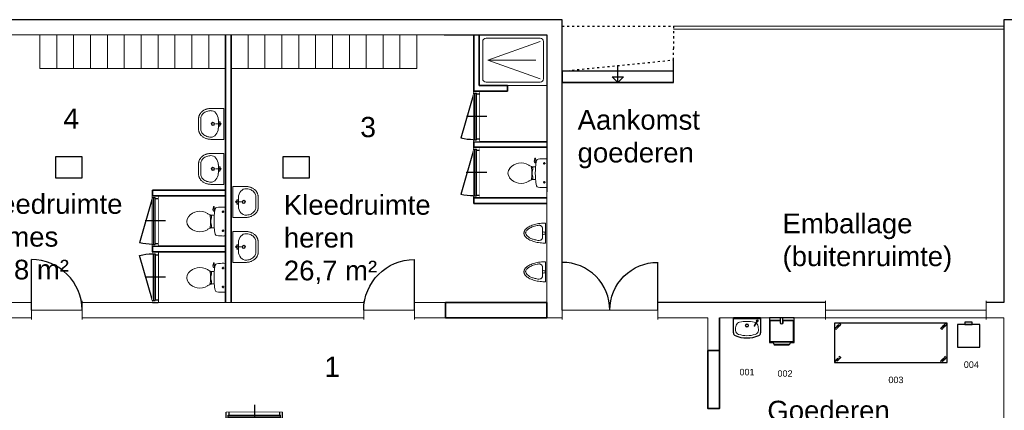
# Model space of a CAD drawing. Header units: millimetres. Extents: x 251300 to 581040, y -9130 to 111283.
# Tile 54 of 57: x 269806 to 287305, y 64532 to 71479. Entities that reach past the tile are written whole.
import ezdxf
from ezdxf.enums import TextEntityAlignment as Align

# ---------------------------------------------------------------- set-up
doc = ezdxf.new("R2010")
doc.units = ezdxf.units.MM
doc.set_wipeout_variables(frame=1)
doc.linetypes.add('ACAD_ISO03W100', pattern=[30, 12, -18])
doc.linetypes.add('HIDDEN', pattern=[9.525, 6.35, -3.175])
for name, color, linetype, lineweight in [('APPARAAT1', 2, 'Continuous', 25), ('APPARAAT2', 1, 'Continuous', 20), ('APPARAAT4', 30, 'HIDDEN', 18), ('BWK ALGEMEEN', 1, 'Continuous', 25), ('BWK MUREN', 3, 'Continuous', 35), ('POSITIENUMMER', 141, 'Continuous', 20), ('TEKST PS', 10, 'Continuous', 9), ('X-L21_C_buitenwanden', 7, 'Continuous', 30), ('X-L22_C_binnenwand', 7, 'Continuous', 13), ('X-L24_C_trappen hellingen', 1, 'Continuous', 5), ('X-L28_C_eiland bouwlaag', 7, 'Continuous', 30), ('X-L28_C_hoofddraagconstructie', 7, 'Continuous', 30), ('X-L32_C_binnenwandopeningen', 1, 'Continuous', 5), ('X-L74_C_sanitair', 1, 'Continuous', 5), ('X-T22_C_ruimtelabel', 7, 'Continuous', 5)]:
    doc.layers.add(name, color=color, linetype=linetype, lineweight=lineweight)
doc.styles.add('PS', font='arial.ttf')
doc.styles.get("Standard").update_dxf_attribs({"font": 'arial.ttf'})

# ---------------------------------------------------------------- blocks, each defined once
blk = doc.blocks.new('DVDVB_32_-S-_Raam')
at = {"linetype": 'Continuous', "lineweight": 13}
blk.add_wipeout([(0, 0.5), (1, 0.5), (1, -0.5), (0, -0.5)], dxfattribs=at)
at = {"color": 1, "linetype": 'ByBlock', "lineweight": -2}
for p, q in [((0, -0.5), (0, 0.5)), ((1, -0.5), (1, 0.5)), ((0, 0), (1, 0))]:
    blk.add_line(p, q, dxfattribs=at)
blk = doc.blocks.new('DVDVB_32_-S-_DubbelDeur')
at = {"linetype": 'Continuous', "lineweight": 13}
blk.add_wipeout([(0, -0.5), (1, -0.5), (1, 0.5), (0, 0.5)], dxfattribs=at)
at = {"color": 0, "linetype": 'ByBlock', "lineweight": -2}
for p, q in [((0, -0.5), (0, 0.5)), ((1, -0.5), (1, 0.5)), ((0, 0), (1, 0))]:
    blk.add_line(p, q, dxfattribs=at)
blk = doc.blocks.new('DVDVB_32_-S-_Deur')
at = {"linetype": 'Continuous', "lineweight": 13}
blk.add_wipeout([(0, -0.5), (1, -0.5), (1, 0.5), (0, 0.5)], dxfattribs=at)
at = {"color": 0, "linetype": 'ByBlock', "lineweight": -2}
for p, q in [((0, -0.5), (0, 0.5)), ((1, -0.5), (1, 0.5)), ((0, 0), (1, 0))]:
    blk.add_line(p, q, dxfattribs=at)
blk = doc.blocks.new('*U10')
at = {"layer": 'BWK ALGEMEEN'}
for p, q in [((0, 0), (1000, 0)), ((0, -100), (1000, -100)), ((965, -100), (63, -329))]:
    blk.add_line(p, q, dxfattribs=at)
blk.add_arc((978, -100), 943, 180, 194.0574, dxfattribs=at)
blk.add_wipeout([(0, -100), (0, 0), (1000, 0), (1000, -100)]).dxf.layer = 'BWK ALGEMEEN'
for p, q in [((0, -100), (0, 0)), ((50, -50), (50, 0)), ((500, 131), (500, -231)), ((950, -50), (950, 0)), ((1000, -100), (1000, 0)), ((35, -50), (965, -50)), ((35, -100), (35, -50)), ((35, -80), (965, -80)), ((965, -100), (965, -50))]:
    blk.add_line(p, q, dxfattribs=at)
blk = doc.blocks.new('*U24')
at = {"layer": 'APPARAAT1'}
blk.add_lwpolyline([(0, -700), (2000, -700), (2000, 0), (0, 0)], close=True, dxfattribs=at)
at = {"layer": 'APPARAAT4'}
for p, q in [((5, -91), (115, -24)), ((1885, -91), (1995, -24)), ((5, -676), (115, -609)), ((1885, -676), (1995, -609))]:
    blk.add_line(p, q, dxfattribs=at)
for points in [[(26, -112), (115, -24), (94, -3), (5, -91)], [(1906, -112), (1995, -24), (1974, -3), (1885, -91)], [(26, -697), (115, -609), (94, -588), (5, -676)], [(1906, -697), (1995, -609), (1974, -588), (1885, -676)]]:
    blk.add_lwpolyline(points, close=True, dxfattribs=at)
blk = doc.blocks.new('handenwasbak')
at = {"layer": 'APPARAAT1'}
for p, q in [((-240, -270), (-240, 0)), ((240, 0), (240, -270))]:
    blk.add_line(p, q, dxfattribs=at)
blk.add_lwpolyline([(240, 0), (-240, 0), (-240, 0), (240, 0)], close=True, dxfattribs=at)
for centre, radius, start, end in [((-190, -270), 50, 180, 246.0264), ((0, 158), 518, 246.0264, 293.9736), ((190, -270), 50, 293.9736, 0)]:
    blk.add_arc(centre, radius, start, end, dxfattribs=at)
at = {"layer": 'APPARAAT2'}
for p, q in [((127, -138), (176, -54)), ((190, -62), (141, -147))]:
    blk.add_line(p, q, dxfattribs=at)
blk.add_lwpolyline([(240, -20), (-240, -20), (-240, -20), (240, -20)], close=True, dxfattribs=at)
for radius in [30, 20]:
    blk.add_circle((0, -138), radius, dxfattribs=at)
for centre, radius, start, end in [((47, -211), 251, 162.2861, 183.3147), ((-115, -159), 80, 101.0046, 162.2861), ((0, -752), 685, 78.9954, 101.0046), ((134, -142), 8.28, 150, 330), ((115, -159), 80, 60.1773, 78.9954), ((183, -58), 17.7, 267.8981, 212.1019), ((115, -159), 80, 17.7139, 48.238), ((183, -58), 8.28, 330, 150), ((-47, -211), 251, 356.6853, 17.7139), ((-123, -220), 80, 183.3147, 251.9422), ((0, 158), 478, 251.9422, 288.0578), ((123, -220), 80, 288.0578, 356.6853)]:
    blk.add_arc(centre, radius, start, end, dxfattribs=at)
blk = doc.blocks.new('tourped')
at = {"layer": 'APPARAAT1'}
for p, q in [((440, 0), (0, 0)), ((0, 0), (0, -440)), ((200, -90), (200, 0)), ((240, -90), (240, 0)), ((440, -440), (440, 0)), ((10, -60), (10, -420)), ((200, -50), (20, -50)), ((420, -50), (240, -50)), ((430, -420), (430, -60)), ((0, -440), (65, -440)), ((20, -430), (420, -430)), ((60, -430), (87, -480)), ((82, -470), (358, -470)), ((87, -480), (353, -480)), ((380, -430), (353, -480)), ((375, -440), (440, -440))]:
    blk.add_line(p, q, dxfattribs=at)
for centre, radius, start, end in [((20, -60), 10, 90, 180), ((220, -90), 20, 180, 0), ((420, -60), 10, 0, 90), ((20, -420), 10, 180, 270), ((420, -420), 10, 270, 0)]:
    blk.add_arc(centre, radius, start, end, dxfattribs=at)
at = {"layer": 'APPARAAT2'}
for p, q in [((15, -60), (15, -420)), ((195, -55), (20, -55)), ((195, -90), (195, -55)), ((420, -55), (245, -55)), ((245, -90), (245, -55)), ((425, -420), (425, -60)), ((20, -425), (420, -425))]:
    blk.add_line(p, q, dxfattribs=at)
for centre, radius, start, end in [((20, -60), 5, 90, 180), ((220, -90), 25, 180, 0), ((420, -60), 5, 0, 90), ((20, -420), 5, 180, 270), ((420, -420), 5, 270, 0)]:
    blk.add_arc(centre, radius, start, end, dxfattribs=at)
blk = doc.blocks.new('POSITIENUMMER')
at = {"layer": 'POSITIENUMMER', "style": 'PS', "flags": 1}
for tag, p in [('AFMETINGEN', (-1.22, -10.86)), ('OMSCHRIJVING', (-1.22, -14.79)), ('OPMERKINGEN', (-1.22, -18.98))]:
    blk.add_attdef(tag, p, '', height=2.8, dxfattribs=at)
blk.add_wipeout([(-5.03, 0), (-5.03, 0.11), (-5.02, 0.2), (-5, 0.34), (-4.97, 0.48), (-4.93, 0.6), (-4.86, 0.76), (-4.78, 0.92), (-4.69, 1.07), (-4.6, 1.2), (-4.54, 1.27), (-4.48, 1.34), (-4.43, 1.4), (-4.35, 1.49), (-4.26, 1.57), (-4.18, 1.64), (-4.07, 1.73), (-3.91, 1.86), (-3.77, 1.95), (-3.62, 2.05), (-3.49, 2.12), (-3.31, 2.22), (-3.18, 2.29), (-3.02, 2.36), (-2.86, 2.43), (-2.72, 2.48), (-2.53, 2.55), (-2.36, 2.61), (-2.17, 2.66), (-2, 2.71), (-1.73, 2.77), (-1.53, 2.81), (-1.37, 2.84), (-1.13, 2.88), (-0.93, 2.9), (-0.73, 2.92), (-0.52, 2.93), (-0.28, 2.95), (-0.09, 2.95), (0.17, 2.95), (0.35, 2.94), (0.58, 2.93), (0.78, 2.91), (1, 2.89), (1.15, 2.87), (1.32, 2.85), (1.47, 2.82), (1.68, 2.78), (1.88, 2.74), (2.01, 2.7), (2.16, 2.67), (2.37, 2.6), (2.54, 2.55), (2.65, 2.51), (2.78, 2.46), (2.91, 2.41), (3.05, 2.34), (3.21, 2.27), (3.32, 2.22), (3.46, 2.14), (3.61, 2.06), (3.73, 1.98), (3.85, 1.9), (4, 1.79), (4.11, 1.7), (4.21, 1.62), (4.33, 1.5), (4.43, 1.4), (4.53, 1.29), (4.62, 1.17), (4.69, 1.06), (4.77, 0.94), (4.83, 0.83), (4.89, 0.7), (4.93, 0.6), (4.97, 0.47), (4.99, 0.38), (5.02, 0.23), (5.03, 0.13), (5.03, 0.07), (5.03, 0.04), (5.03, -0.07), (5.02, -0.18), (5.02, -0.17), (5.01, -0.3), (4.96, -0.48), (4.92, -0.62), (4.88, -0.73), (4.79, -0.9), (4.74, -0.99), (4.69, -1.08), (4.62, -1.17), (4.52, -1.29), (4.44, -1.39), (4.37, -1.46), (4.28, -1.55), (4.2, -1.63), (4.05, -1.75), (3.95, -1.83), (3.83, -1.91), (3.65, -2.03), (3.52, -2.11), (3.37, -2.19), (3.23, -2.26), (3.12, -2.32), (2.93, -2.4), (2.81, -2.45), (2.67, -2.5), (2.5, -2.56), (2.26, -2.63), (2.12, -2.68), (1.9, -2.73), (1.71, -2.78), (1.55, -2.81), (1.41, -2.83), (1.28, -2.85), (1.11, -2.88), (0.84, -2.91), (0.68, -2.92), (0.46, -2.94), (0.29, -2.95), (0.1, -2.95), (-0.12, -2.95), (-0.33, -2.94), (-0.56, -2.93), (-0.83, -2.91), (-1.09, -2.88), (-1.3, -2.85), (-1.58, -2.8), (-1.83, -2.75), (-2.05, -2.69), (-2.13, -2.67), (-2.15, -2.67), (-2.41, -2.59), (-2.61, -2.52), (-2.79, -2.45), (-2.94, -2.39), (-3.08, -2.33), (-3.25, -2.25), (-3.37, -2.19), (-3.5, -2.12), (-3.64, -2.04), (-3.76, -1.96), (-3.89, -1.87), (-3.97, -1.81), (-4.08, -1.73), (-4.15, -1.67), (-4.32, -1.51), (-4.48, -1.35), (-4.55, -1.26), (-4.64, -1.14), (-4.73, -1), (-4.79, -0.9), (-4.86, -0.77), (-4.91, -0.65), (-4.94, -0.55), (-4.97, -0.44), (-5.01, -0.28), (-5.02, -0.19), (-5.03, -0.07)]).dxf.layer = 'POSITIENUMMER'
at = {"layer": 'POSITIENUMMER'}
blk.add_attdef('POS', text='', height=2.3, dxfattribs=at).set_placement((0, 0), align=Align.MIDDLE)
at = {"layer": 'POSITIENUMMER', "style": 'PS', "flags": 1}
blk.add_attdef('MERK-TYPE', (-1.22, -6.81), '', height=2.8, dxfattribs=at)
blk = doc.blocks.new('*U122')
at = {"layer": 'BWK ALGEMEEN'}
for p, q in [((85, 0), (887, 229)), ((950, 0), (50, 0)), ((950, -100), (50, -100))]:
    blk.add_line(p, q, dxfattribs=at)
blk.add_arc((-28, 0), 943, 0, 14.0574, dxfattribs=at)
blk.add_wipeout([(950, 0), (950, -100), (50, -100), (50, 0)]).dxf.layer = 'BWK ALGEMEEN'
for p, q in [((50, 0), (50, -100)), ((85, 0), (85, -50)), ((500, -231), (500, 131)), ((915, 0), (915, -50)), ((950, 0), (950, -100)), ((915, -20), (85, -20)), ((915, -50), (85, -50)), ((100, -50), (100, -100)), ((900, -50), (900, -100))]:
    blk.add_line(p, q, dxfattribs=at)
blk = doc.blocks.new('DVDVB_74_-S-_Toilet')
at = {"color": 0, "linetype": 'ByBlock', "lineweight": -2}
for p, q in [((248, 0), (-248, 0)), ((-143, -45), (-184, -45)), ((-163, -66), (-163, -24)), ((193, -45), (152, -45)), ((173, -65), (173, -25)), ((-111, -200), (-111, -230)), ((-101, -271), (-101, -250)), ((-101, -250), (-57, -250)), ((-67, -250), (-67, -268)), ((-57, -250), (-57, -267)), ((-57, -255), (-35, -255)), ((-35, -255), (-35, -260)), ((-35, -260), (35, -260)), ((35, -255), (35, -260)), ((57, -255), (35, -255)), ((57, -250), (57, -266)), ((101, -250), (57, -250)), ((67, -250), (67, -267)), ((101, -270), (101, -250)), ((111, -230), (111, -200)), ((178, -192), (183, -206)), ((181, -202), (210, -196)), ((211, -197), (208, -187)), ((262, -216), (210, -224)), ((222, -205), (259, -200)), ((264, -204), (266, -210))]:
    blk.add_line(p, q, dxfattribs=at)
for centre in [(-163, -46), (173, -46)]:
    blk.add_circle(centre, 12, dxfattribs=at)
for centre, radius, start, end in [((-214, -28), 43.4, 141.7698, 181.0192), ((892, -28), 1150, 180, 186.3309), ((-217, -151), 34, 186.3309, 259.2904), ((217, -152), 33.5, 280.7271, 353.6509), ((214, -28), 43.4, 358.9808, 38.2302), ((-893, -28), 1150, 353.6509, 0), ((0, 994), 1200, 259.2904, 264.6981), ((80, -457), 263, 148.9077, 230.8792), ((241, -554), 450, 146.1571, 148.9077), ((-240, -231), 129, 326.1571, 0), ((-101, -292), 20, 96.9358, 142.58), ((0, 992), 1197, 264.6981, 275.3019), ((9, -1192), 926, 84.3005, 96.9358), ((-81, -457), 263, 309.1208, 31.0923), ((99, -290), 20, 37.7817, 84.3005), ((0, 994), 1200, 275.3019, 280.7271), ((240, -231), 129, 180, 213.8429), ((-241, -554), 450, 31.0923, 33.8429), ((207, -200), 25, 195.9272, 278.4779), ((220, -196), 10, 191.8886, 277.2238), ((260, -206), 5, 15.7398, 97.2238), ((261, -212), 5, 278.4779, 15.7398), ((0, -556), 135, 230.8792, 309.1208)]:
    blk.add_arc(centre, radius, start, end, dxfattribs=at)
blk = doc.blocks.new('DVDVB_74_-S-_Urinoir')
at = {"color": 0, "linetype": 'ByBlock', "lineweight": -2}
blk.add_circle((0, -25), 25, dxfattribs=at)
blk.add_open_spline([(177, 0), (0, 0), (-178, 0)], degree=2, dxfattribs=at)
for points, weights, knots in [([(-178, 0), (-178, -380), (0, -380), (177, -380), (177, 0)], [1, 0.707106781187, 1, 0.707106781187, 1], [0, 0, 0, 0.25, 0.25, 0.5, 0.5, 0.5]), ([(-1, -50), (-41, -50), (-81, -50), (-140, -50), (-140, -110), (-141, -111), (-141, -113), (-140, -113), (-140, -113), (-106, -344), (-4, -350)], [1, 1, 1, 0.707106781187, 1, 1, 1, 1, 1, 0.817166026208, 0.992380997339], [0, 0, 0, 0.2, 0.2, 0.4, 0.4, 0.6, 0.6, 0.8, 0.8, 0.9958328, 0.9958328, 0.9958328]), ([(-7, -50), (32, -50), (71, -50), (72, -50), (72, -50), (132, -50), (132, -110), (132, -110), (131, -110), (131, -111), (131, -113), (132, -113), (132, -113), (99, -344), (-4, -350)], [1, 1, 1, 1, 1, 0.707106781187, 1, 1, 1, 1, 1, 1, 1, 0.817166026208, 0.992380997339], [0, 0, 0, 0.1428571, 0.1428571, 0.2857143, 0.2857143, 0.4285714, 0.4285714, 0.5714286, 0.5714286, 0.7142857, 0.7142857, 0.8571429, 0.8571429, 0.9970234, 0.9970234, 0.9970234])]:
    blk.add_rational_spline(points, weights, degree=2, knots=knots, dxfattribs=at)
blk = doc.blocks.new('DVDVB_74_-S-_Wasbak')
at = {"color": 0, "linetype": 'ByBlock', "lineweight": -2}
for p, q in [((-79, -100), (79, -100)), ((0, -65), (-45, -82)), ((-37, -64), (-29, -89)), ((0, -65), (0, -153)), ((0, -65), (45, -82)), ((37, -64), (29, -89))]:
    blk.add_line(p, q, dxfattribs=at)
for centre, radius in [((0, -196), 30), ((0, -66), 17.5), ((0, -196), 20)]:
    blk.add_circle(centre, radius, dxfattribs=at)
blk.add_ellipse((-96, -211), major_axis=(136, 40), ratio=0.751905, start_param=1.224555, end_param=2.997882, dxfattribs=at)
at = {"color": 0, "linetype": 'ByBlock', "lineweight": -2, "extrusion": (0, 0, -1)}
blk.add_ellipse((96, -211), major_axis=(-136, 40), ratio=0.751905, start_param=1.224555, end_param=2.997882, dxfattribs=at)
at = {"color": 0, "linetype": 'ByBlock', "lineweight": -2}
for points in [[(-275, 0), (-275, -118), (-275, -235)], [(275, 0), (0, 0), (-275, 0)], [(275, -236), (275, -118), (275, 0)], [(-92, -451), (0, -450), (91, -450)]]:
    blk.add_open_spline(points, degree=2, dxfattribs=at)
for points in [[(-275, -235), (-270, -456), (-92, -451)], [(91, -450), (270, -456), (275, -236)]]:
    blk.add_rational_spline(points, [1, 0.707108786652, 1], degree=2, dxfattribs=at)
blk.add_rational_spline([(235, -235), (231, -415), (92, -411), (92, -410), (91, -410), (0, -410), (-91, -410), (-92, -410), (-93, -411), (-231, -415), (-235, -235)], [1, 0.707108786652, 1, 1, 1, 1, 1, 1, 1, 0.707108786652, 1], degree=2, knots=[0, 0, 0, 0.2, 0.2, 0.4, 0.4, 0.6, 0.6, 0.8, 0.8, 1, 1, 1], dxfattribs=at)
blk = doc.blocks.new('DVDVB_28_-S-_KolomRechthoek')
at = {"color": 0, "linetype": 'ByBlock', "lineweight": -2}
blk.add_lwpolyline([(0, 0), (1, 0), (1, 1), (0, 1)], close=True, dxfattribs=at)
blk = doc.blocks.new('*U135')
at = {"layer": 'BWK ALGEMEEN'}
for p, q in [((915, 0), (113, 229)), ((50, 0), (950, 0)), ((50, -100), (950, -100))]:
    blk.add_line(p, q, dxfattribs=at)
blk.add_arc((1028, 0), 943, 165.9426, 180, dxfattribs=at)
blk.add_wipeout([(50, 0), (50, -100), (950, -100), (950, 0)]).dxf.layer = 'BWK ALGEMEEN'
for p, q in [((50, 0), (50, -100)), ((85, 0), (85, -50)), ((500, -231), (500, 131)), ((915, 0), (915, -50)), ((950, 0), (950, -100)), ((85, -20), (915, -20)), ((85, -50), (915, -50)), ((100, -50), (100, -100)), ((900, -50), (900, -100))]:
    blk.add_line(p, q, dxfattribs=at)

msp = doc.modelspace()

# ---------------------------------------------------------------- linework, layer by layer
for p, q in [((281424.9, 70562.8), (279444.9, 70562.8)), ((280434.9, 70362.8), (280434.9, 70662.8)), ((281424.9, 70362.8), (279444.9, 70362.8))]:
    msp.add_line(p, q)
at = {"linetype": 'ACAD_ISO03W100', "ltscale": 3}
for points in [[(279444.9, 70562.8), (279444.9, 71362.8), (281424.9, 71362.8), (281424.9, 70962.8)], [(279444.9, 70562.8), (281424.9, 70762.8), (281424.9, 70962.8)]]:
    msp.add_lwpolyline(points, dxfattribs=at)
msp.add_lwpolyline([(279444.9, 70562.8), (279444.9, 70362.8), (281424.9, 70362.8), (281424.9, 70762.8)])
msp.add_lwpolyline([(280534.9, 70462.8), (280434.9, 70362.8), (280334.9, 70462.8)], close=True)
at = {"layer": 'APPARAAT1'}
msp.add_lwpolyline([(286471.1, 65658.1), (286871.1, 65658.1), (286871.1, 66058.1), (286471.1, 66058.1)], close=True, dxfattribs=at)
at = {"layer": 'APPARAAT2'}
for p, q in [((279054.9, 71088.8), (278129, 70758.8)), ((279054.9, 70428.8), (278129, 70758.8)), ((278129, 70758.8), (278980.2, 70758.8)), ((277974.9, 70308.8), (279174.9, 70308.8))]:
    msp.add_line(p, q, dxfattribs=at)
for points in [[(270464.9, 71208.8), (270464.9, 70608.8), (270164.9, 70608.8), (270164.9, 71208.8)], [(270764.9, 71208.8), (270764.9, 70608.8), (270464.9, 70608.8), (270464.9, 71208.8)], [(271064.9, 71208.8), (271064.9, 70608.8), (270764.9, 70608.8), (270764.9, 71208.8)], [(271364.9, 71208.8), (271364.9, 70608.8), (271064.9, 70608.8), (271064.9, 71208.8)], [(271664.9, 71208.8), (271664.9, 70608.8), (271364.9, 70608.8), (271364.9, 71208.8)], [(271964.9, 71208.8), (271964.9, 70608.8), (271664.9, 70608.8), (271664.9, 71208.8)], [(272264.9, 71208.8), (272264.9, 70608.8), (271964.9, 70608.8), (271964.9, 71208.8)], [(272564.9, 71208.8), (272564.9, 70608.8), (272264.9, 70608.8), (272264.9, 71208.8)], [(272864.9, 71208.8), (272864.9, 70608.8), (272564.9, 70608.8), (272564.9, 71208.8)], [(273164.9, 71208.8), (273164.9, 70608.8), (272864.9, 70608.8), (272864.9, 71208.8)], [(273464.9, 71208.8), (273464.9, 70608.8), (273164.9, 70608.8), (273164.9, 71208.8)], [(273864.9, 71208.8), (273864.9, 70608.8), (273564.9, 70608.8), (273564.9, 71208.8)], [(274164.9, 71208.8), (274164.9, 70608.8), (273864.9, 70608.8), (273864.9, 71208.8)], [(274464.9, 71208.8), (274464.9, 70608.8), (274164.9, 70608.8), (274164.9, 71208.8)], [(274764.9, 71208.8), (274764.9, 70608.8), (274464.9, 70608.8), (274464.9, 71208.8)], [(275064.9, 71208.8), (275064.9, 70608.8), (274764.9, 70608.8), (274764.9, 71208.8)], [(275364.9, 71208.8), (275364.9, 70608.8), (275064.9, 70608.8), (275064.9, 71208.8)], [(275664.9, 71208.8), (275664.9, 70608.8), (275364.9, 70608.8), (275364.9, 71208.8)], [(275964.9, 71208.8), (275964.9, 70608.8), (275664.9, 70608.8), (275664.9, 71208.8)], [(276264.9, 71208.8), (276264.9, 70608.8), (275964.9, 70608.8), (275964.9, 71208.8)], [(276564.9, 71208.8), (276564.9, 70608.8), (276264.9, 70608.8), (276264.9, 71208.8)], [(276864.9, 71208.8), (276864.9, 70608.8), (276564.9, 70608.8), (276564.9, 71208.8)], [(279174.9, 70308.8), (277974.9, 70308.8), (277974.9, 71208.8), (279174.9, 71208.8)]]:
    msp.add_lwpolyline(points, close=True, dxfattribs=at)
msp.add_lwpolyline([(279054.9, 70368.8), (278094.9, 70368.8, -0.4142136), (278034.9, 70428.8), (278034.9, 71088.8, -0.4142136), (278094.9, 71148.8), (279054.9, 71148.8, -0.4142136), (279114.9, 71088.8), (279114.9, 70428.8, -0.4142136)], format="xyb", close=True, dxfattribs=at)
at = {"layer": 'BWK MUREN'}
for p, q in [((273464.9, 66448.8), (273464.9, 71208.8)), ((273564.9, 71208.8), (273564.9, 66448.8)), ((277874.9, 71208.8), (277874.9, 70208.8)), ((277974.9, 70308.8), (277974.9, 71208.8)), ((277874.9, 70208.8), (278474.9, 70208.8)), ((278474.9, 70308.8), (277974.9, 70308.8)), ((278474.9, 70208.8), (278474.9, 70308.8)), ((277874.9, 69308.8), (279174.9, 69308.8)), ((272164.9, 68448.8), (273464.9, 68448.8)), ((277874.9, 68208.8), (279174.9, 68208.8)), ((272164.9, 67448.8), (273464.9, 67448.8)), ((282244.9, 64565.5), (282244.9, 66178.8)), ((282144.9, 64565.5), (282244.9, 64565.5))]:
    msp.add_line(p, q, dxfattribs=at)
for points in [[(279174.9, 66178.8), (279174.9, 66448.8), (277374.9, 66448.8), (277374.9, 66178.8)], [(282244.9, 65595.8), (282034.7, 65595.8), (282034.7, 64565.5), (282244.9, 64565.5)]]:
    msp.add_lwpolyline(points, close=True, dxfattribs=at)
at = {"layer": 'X-L21_C_buitenwanden'}
for p, q in [((279444.9, 71478.8), (262184.9, 71478.8)), ((279444.9, 66448.8), (279444.9, 71478.8)), ((297874.9, 71478.8), (287294.9, 71478.8)), ((287294.9, 71478.8), (287294.9, 66448.8))]:
    msp.add_line(p, q, dxfattribs=at)
at = {"layer": 'X-L22_C_binnenwand'}
for p, q in [((277349.9, 71208.8), (265654.9, 71208.8)), ((279174.9, 66448.8), (279174.9, 68418.8)), ((267464.9, 66448.8), (277374.9, 66448.8)), ((274949.9, 66178.8), (267464.9, 66178.8)), ((277374.9, 66178.8), (274949.9, 66178.8)), ((282034.9, 66178.8), (279174.9, 66178.8)), ((287294.9, 58278.8), (287294.9, 66178.8)), ((287294.9, 61398.8), (287294.9, 66178.8))]:
    msp.add_line(p, q, dxfattribs=at)
msp.add_lwpolyline([(282034.9, 66178.8), (282034.9, 65595.8), (282244.9, 65595.8), (282244.9, 66178.8)], dxfattribs=at)
at = {"layer": 'X-L24_C_trappen hellingen'}
for p, q in [((281424.9, 71362.8), (287294.9, 71362.8)), ((281424.9, 71312.8), (287294.9, 71312.8))]:
    msp.add_line(p, q, dxfattribs=at)
at = {"layer": 'X-L28_C_eiland bouwlaag'}
for p, q in [((277349.9, 71208.8), (279174.9, 71208.8)), ((279174.9, 71208.8), (279174.9, 68418.8))]:
    msp.add_line(p, q, dxfattribs=at)

# ---------------------------------------------------------------- block references
at = {"xscale": 50, "yscale": 50, "zscale": 50}
for p, values in [((286718.9, 65344.5), {'POS': '004'}), ((282732.5, 65212.3), {'POS': '001'}), ((283407.8, 65186.6), {'POS': '002'}), ((285378.8, 65073.5), {'POS': '003'})]:
    msp.add_blockref('POSITIENUMMER', p, dxfattribs=at).add_auto_attribs(values)
at = {"layer": 'APPARAAT2'}
msp.add_blockref('handenwasbak', (282731.4, 66178.8), dxfattribs=at)
at = {"layer": 'BWK ALGEMEEN', "xscale": -1, "rotation": 90}
msp.add_blockref('*U122', (277874.9, 69258.8), dxfattribs=at)
at = {"layer": 'BWK ALGEMEEN'}
msp.add_blockref('*U10', (273476.9, 64498.8), dxfattribs=at)
at = {"layer": 'X-L22_C_binnenwand'}
msp.add_blockref('tourped', (283129, 66178.8), dxfattribs=at)
at = {"layer": 'X-L28_C_hoofddraagconstructie', "xscale": 470, "yscale": 370}
for p in [(270444.9, 68668.8), (274484.9, 68668.8)]:
    msp.add_blockref('DVDVB_28_-S-_KolomRechthoek', p, dxfattribs=at)
at = {"layer": 'X-L32_C_binnenwandopeningen', "xscale": 2859.99, "yscale": 330}
msp.add_blockref('DVDVB_32_-S-_Raam', (284124.9, 66313.8), dxfattribs=at)
at = {"layer": 'X-L74_C_sanitair'}
for name, p, xscale, yscale, rotation in [('DVDVB_74_-S-_Wasbak', (273436.8, 69625.8), -0.9999983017, 0.9999983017, 270), ('DVDVB_74_-S-_Wasbak', (273436.8, 68825.8), -0.9999983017, 0.9999983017, 270), ('DVDVB_74_-S-_Toilet', (279174.9, 68749.6), -0.9999703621, 0.9999703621, 270), ('DVDVB_74_-S-_Wasbak', (273593, 68237.5), 0.9999983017, 0.9999983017, 90), ('DVDVB_74_-S-_Toilet', (273464.9, 67889.6), -0.9999703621, 0.9999703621, 270), ('DVDVB_74_-S-_Urinoir', (279148.3, 67682.7), 0.9999983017, 0.9999983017, 270), ('DVDVB_74_-S-_Wasbak', (273593, 67437.5), 0.9999983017, 0.9999983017, 90), ('DVDVB_74_-S-_Toilet', (273464.9, 66889.6), -0.9999703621, 0.9999703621, 270), ('DVDVB_74_-S-_Urinoir', (279148.3, 66995.3), 0.9999983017, 0.9999983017, 270)]:
    msp.add_blockref(name, p, dxfattribs=dict(at, xscale=xscale, yscale=yscale, rotation=rotation))

# ---------------------------------------------------------------- texts
at = {"layer": 'TEKST PS', "char_height": 350, "attachment_point": 1, "style": 'PS'}
for s, insert, width in [('Aankomst \\Pgoederen', (279722.1, 69873.3), 3500.981), ('Kleedruimte dames\\P25,8 m²', (269024.7, 68376.6), 3500.981), ('Kleedruimte heren\\P26,7 m²', (274501.2, 68360.5), 3500.981), ('Emballage (buitenruimte)', (283363.3, 68029.8), 3500.981), ('Goederen ontvangst \\P24 m²', (283094, 64702.1), 2416.453)]:
    msp.add_mtext(s, dxfattribs=dict(at, insert=insert, width=width))
at = {"layer": 'X-T22_C_ruimtelabel'}
for s, p in [('4', (270722.4, 69718.9)), ('3', (275998.3, 69569.7)), ('1', (275361.1, 65307.6))]:
    msp.add_text(s, height=360, dxfattribs=at).set_placement(p, align=Align.MIDDLE_CENTER)

# ---------------------------------------------------------------- next in the draw order: linework, layer by layer
at = {"layer": 'BWK MUREN'}
for p, q in [((277874.9, 69308.8), (277874.9, 69208.8)), ((277874.9, 69208.8), (279174.9, 69208.8)), ((277874.9, 68308.8), (279174.9, 68308.8)), ((277874.9, 68308.8), (277874.9, 68208.8))]:
    msp.add_line(p, q, dxfattribs=at)
at = {"layer": 'X-L21_C_buitenwanden'}
msp.add_line((287294.9, 66448.8), (279444.9, 66448.8), dxfattribs=at)
at = {"layer": 'X-L22_C_binnenwand'}
msp.add_line((287294.9, 66178.8), (282244.9, 66178.8), dxfattribs=at)

# ---------------------------------------------------------------- next in the draw order: block references
at = {"layer": 'BWK ALGEMEEN', "xscale": -1, "rotation": 90}
msp.add_blockref('*U135', (272164.9, 67398.8), dxfattribs=at)
at = {"layer": 'X-L32_C_binnenwandopeningen', "xscale": 899.99, "yscale": 330, "rotation": 180}
for p in [(270914.4, 66313.8), (276819.9, 66313.8)]:
    msp.add_blockref('DVDVB_32_-S-_Deur', p, dxfattribs=at)

# ---------------------------------------------------------------- next in the draw order: linework, layer by layer
at = {"color": 0, "linetype": 'ByBlock', "lineweight": -2}
for p, q in [((270014.4, 66313.8), (270014.4, 67213.8)), ((276819.9, 66313.8), (276819.9, 67213.8))]:
    msp.add_line(p, q, dxfattribs=at)
msp.add_ellipse((270014.4, 66313.8), major_axis=(-636.4, 636.4), ratio=1, start_param=3.9269908, end_param=5.4977871, dxfattribs=at)
at = {"color": 0, "linetype": 'ByBlock', "lineweight": -2, "extrusion": (0, 0, -1)}
msp.add_ellipse((276819.9, 66313.8), major_axis=(636.4, 636.4), ratio=1, start_param=3.9269908, end_param=5.4977871, dxfattribs=at)
at = {"layer": 'BWK MUREN'}
for p, q in [((272164.9, 67448.8), (272164.9, 67348.8)), ((272164.9, 67348.8), (273464.9, 67348.8))]:
    msp.add_line(p, q, dxfattribs=at)
at = {"layer": 'X-L22_C_binnenwand'}
msp.add_lwpolyline([(267464.9, 69108.8), (267464.9, 66448.8), (270014.4, 66448.8), (270014.4, 66178.8), (267464.9, 66178.8), (267464.9, 65858.8), (267354.9, 65858.8), (267354.9, 66448.8), (267364.9, 66448.8), (267364.9, 69108.8)], dxfattribs=at)

# ---------------------------------------------------------------- next in the draw order: block references
at = {"layer": 'BWK ALGEMEEN', "xscale": -1, "rotation": 90}
msp.add_blockref('*U122', (277875.9, 70258.8), dxfattribs=at)
at = {"layer": 'X-L32_C_binnenwandopeningen', "yscale": 330}
for name, p, xscale in [('DVDVB_32_-S-_DubbelDeur', (279444.9, 66313.8), 1699.99), ('DVDVB_32_-S-_Raam', (284124.9, 66313.8), 2859.99)]:
    msp.add_blockref(name, p, dxfattribs=dict(at, xscale=xscale))

# ---------------------------------------------------------------- next in the draw order: linework, layer by layer
at = {"color": 0, "linetype": 'ByBlock', "lineweight": -2}
for p, q in [((279444.9, 66313.8), (279444.9, 67163.8)), ((281144.9, 66313.8), (281144.9, 67163.8))]:
    msp.add_line(p, q, dxfattribs=at)
msp.add_ellipse((279444.9, 66313.8), major_axis=(601, 601), ratio=1, start_param=5.4977871, end_param=7.0685835, dxfattribs=at)
at = {"color": 0, "linetype": 'ByBlock', "lineweight": -2, "extrusion": (0, 0, -1)}
msp.add_ellipse((281144.9, 66313.8), major_axis=(-601, 601), ratio=1, start_param=5.4977871, end_param=7.0685835, dxfattribs=at)
at = {"layer": 'APPARAAT1'}
msp.add_lwpolyline([(286606.1, 66058.1), (286736.1, 66058.1), (286736.1, 66100.3), (286606.1, 66100.3)], close=True, dxfattribs=at)
at = {"layer": 'X-L22_C_binnenwand'}
msp.add_line((287294.9, 66178.8), (282244.9, 66178.8), dxfattribs=at)

# ---------------------------------------------------------------- next in the draw order: block references
msp.add_blockref('*U24', (284287.1, 66082.1))
at = {"layer": 'BWK ALGEMEEN', "xscale": -1, "rotation": 90}
msp.add_blockref('*U122', (272164.9, 68398.8), dxfattribs=at)

# ---------------------------------------------------------------- next in the draw order: linework, layer by layer
at = {"layer": 'BWK MUREN'}
msp.add_line((272164.9, 68348.8), (273464.9, 68348.8), dxfattribs=at)
msp.add_lwpolyline([(272164.9, 68348.8), (272164.9, 68448.8)], dxfattribs=at)

doc.saveas('drawing.dxf')
